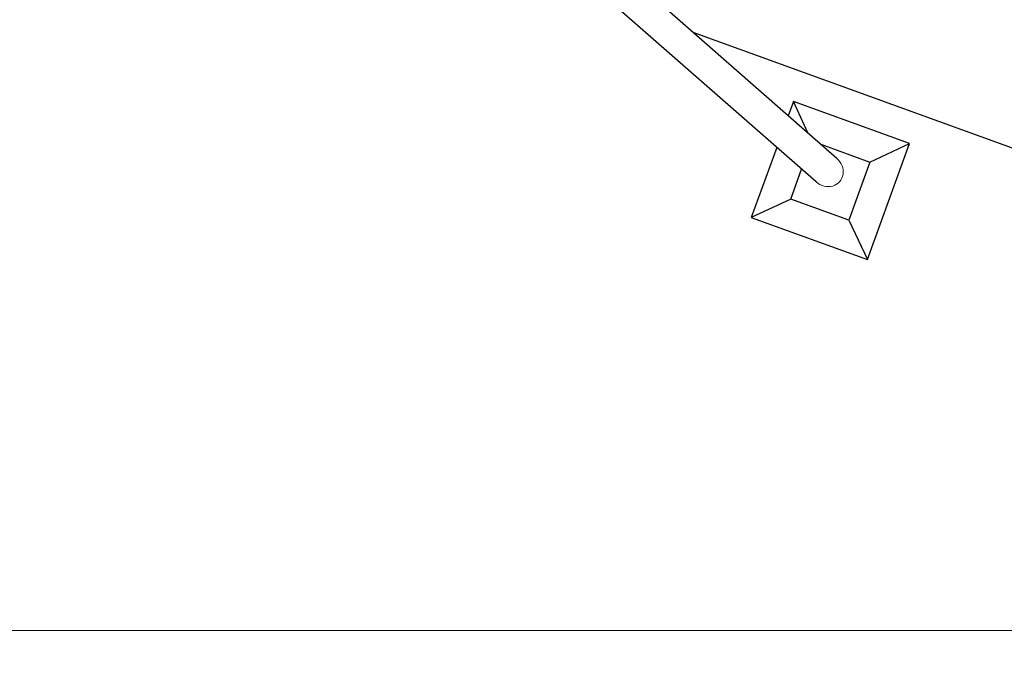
# Model space of a CAD drawing. Header units: millimetres. Extents: x 0 to 6535399, y 0 to 6021678.
# Tile 21 of 59: x 6532992.87 to 6532994.59, y 6021279.18 to 6021280.3. Entities that reach past the tile are written whole.
import ezdxf

# ---------------------------------------------------------------- set-up
doc = ezdxf.new("R2010")
doc.units = ezdxf.units.MM
for name, color, linetype, lineweight in [('PZT', 7, 'Continuous', 5), ('PZT_plac zabaw', 7, 'Continuous', 15), ('Widoczne (ISO)', 7, 'Continuous', 25), ('Widoczne wąskie (ISO)', 7, 'Continuous', 15)]:
    doc.layers.add(name, color=color, linetype=linetype, lineweight=lineweight)

# ---------------------------------------------------------------- blocks, each defined once
blk = doc.blocks.new('hu stawka podwójna')
at = {"layer": 'Widoczne (ISO)'}
for p, q in [((3150, 4217.6), (3150, 7200)), ((3350, 4900), (3250, 5000)), ((3250, 5000), (3250, 4600)), ((3650, 5000), (3250, 5000)), ((3550, 4900), (3650, 5000)), ((3650, 4600), (3650, 5000)), ((3350, 4730.4), (3350, 4900)), ((3350, 4900), (3550, 4900)), ((3550, 4900), (3550, 4700)), ((3375.4, 4795.4), (2957.8, 3724.7)), ((3470, 4758.5), (3052.4, 3687.8)), ((3550, 4700), (3447.2, 4700)), ((3550, 4700), (3650, 4600)), ((3330.6, 4680.6), (3250, 4600)), ((3250, 4600), (3299.1, 4600)), ((3408.2, 4600), (3650, 4600))]:
    blk.add_line(p, q, dxfattribs=at)
at = {"layer": 'Widoczne wąskie (ISO)'}
blk.add_ellipse((3422.7, 4777), major_axis=(-20.5, -52.6), ratio=0.899667, start_param=1.570796, end_param=4.712389, dxfattribs=at)

msp = doc.modelspace()

# ---------------------------------------------------------------- linework, layer by layer
at = {"layer": 'PZT', "color": 7, "lineweight": 20}
for points in [[(6532990.5233, 6021279.2264), (6532998.5233, 6021279.2264), (6532998.5233, 6021283.2264), (6532990.5233, 6021283.2264)], [(6532990.5233, 6021275.2264), (6532998.5233, 6021275.2264), (6532998.5233, 6021279.2264), (6532990.5233, 6021279.2264)]]:
    msp.add_lwpolyline(points, close=True, dxfattribs=at)

# ---------------------------------------------------------------- block references
at = {"layer": 'PZT_plac zabaw', "xscale": 0.00054, "yscale": 0.00054, "zscale": 0.00054, "rotation": 250.075722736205}
msp.add_blockref('hu stawka podwójna', (6532992.483, 6021282.6484), dxfattribs=at)

doc.saveas('drawing.dxf')
